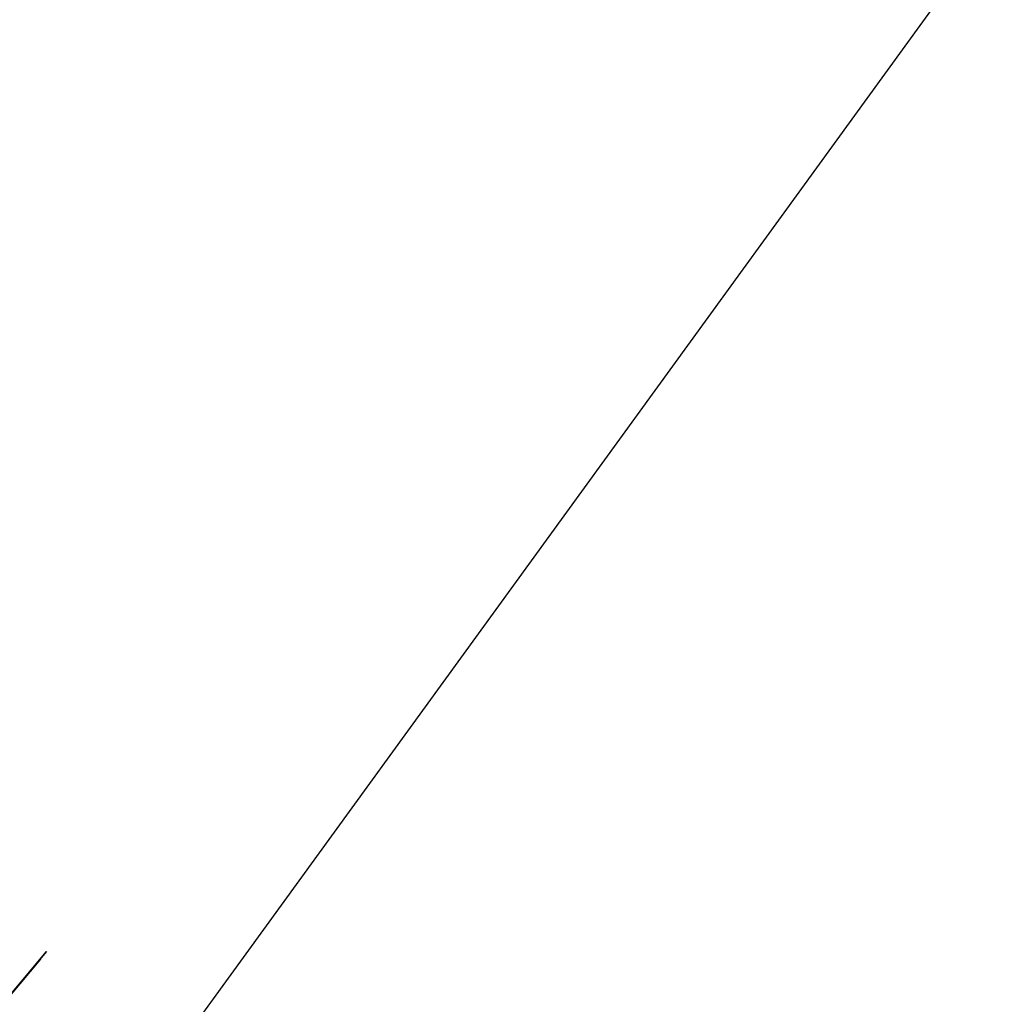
# Model space of a CAD drawing. Header units: metres. Extents: x 93583 to 94019, y 1247145 to 1247423.
# Tile 125 of 256: x 93681.07331 to 93681.08285, y 1247202.58696 to 1247202.59663. Entities that reach past the tile are written whole.
import ezdxf

# ---------------------------------------------------------------- set-up
doc = ezdxf.new("R2010")
doc.units = ezdxf.units.M
doc.layers.add('Eviny_tele_jord', color=40, linetype='Continuous')

msp = doc.modelspace()

# ---------------------------------------------------------------- linework, layer by layer
at = {"layer": 'Eviny_tele_jord'}
msp.add_polyline3d([(93703.719347, 1247224.5659532, 1.1170238), (93701.3070124, 1247222.4753079, 1.0949951), (93698.9066969, 1247220.5354983, 1.0578284), (93696.4423169, 1247218.4821428, 1.0225589), (93693.9023835, 1247216.1544208, 0.9785845), (93691.6145537, 1247214.170517, 0.9497628), (93689.6040983, 1247212.4316411, 0.9317573), (93687.1409511, 1247209.9778243, 0.9159809), (93685.1117585, 1247207.8374268, 0.9374381), (93682.9876588, 1247205.2213719, 0.9478829), (93681.074835, 1247202.5864935, 0.9810996), (93679.0121493, 1247200.1339097, 0.979024), (93676.9673135, 1247197.7223262, 0.9983805), (93674.5556817, 1247195.241205, 0.9983584), (93672.3226341, 1247192.9798409, 1.0179946), (93672.0862601, 1247192.7169633, 1.0199138)], dxfattribs=at)

# ---------------------------------------------------------------- meshes
mesh = msp.add_polyface(dxfattribs=at)
corners = [(93681.0669227, 1247202.5926193, 0.9710996), (93679.0044915, 1247200.1403407, 0.969024), (93679.0045564, 1247200.1402904, 0.9703028), (93681.0669912, 1247202.5925735, 0.9723783), (93679.0047458, 1247200.140135, 0.9715605), (93681.067188, 1247202.5924273, 0.9736361), (93679.0050565, 1247200.139877, 0.9727767), (93681.0675099, 1247202.592183, 0.9748522), (93679.0054833, 1247200.1395207, 0.9739312), (93681.0679516, 1247202.5918446, 0.9760068), (93679.0060193, 1247200.1390719, 0.9750051), (93681.0685058, 1247202.5914178, 0.9770807), (93679.0066556, 1247200.1385381, 0.9759808), (93681.0691634, 1247202.5909095, 0.9780564), (93679.0073819, 1247200.1379278, 0.9768423), (93681.0699137, 1247202.5903281, 0.9789179), (93679.0081862, 1247200.1372513, 0.9775754), (93681.0707443, 1247202.5896831, 0.979651), (93679.0090552, 1247200.1365195, 0.9781681), (93681.0716416, 1247202.5889851, 0.9802437), (93679.0099748, 1247200.1357446, 0.9786107), (93681.0725909, 1247202.5882456, 0.9806863), (93679.0109297, 1247200.1349391, 0.9788958), (93681.0735765, 1247202.5874767, 0.9809714), (93679.0119045, 1247200.1341165, 0.9790189), (93681.0745823, 1247202.586691, 0.9810945), (93679.0128829, 1247200.1332901, 0.9789778), (93681.0755918, 1247202.5859014, 0.9810534), (93679.013849, 1247200.1324735, 0.9787733), (93681.0765883, 1247202.585121, 0.9808489), (93679.0147869, 1247200.1316801, 0.9784087), (93681.0775556, 1247202.5843625, 0.9804843), (93679.0156812, 1247200.1309231, 0.97789), (93681.0784777, 1247202.5836383, 0.9799656), (93679.0165173, 1247200.1302147, 0.9772257), (93681.0793396, 1247202.5829604, 0.9793013), (93679.0172813, 1247200.1295666, 0.9764268), (93681.080127, 1247202.58234, 0.9785024), (93679.0179608, 1247200.1289895, 0.9755063), (93681.080827, 1247202.581787, 0.9775819), (93679.0185445, 1247200.1284929, 0.9744793), (93681.0814281, 1247202.5813108, 0.9765549), (93679.019023, 1247200.1280849, 0.9733628), (93681.0819205, 1247202.580919, 0.9754384), (93679.0193883, 1247200.1277721, 0.9721751), (93681.082296, 1247202.5806182, 0.9742507), (93679.0196344, 1247200.1275598, 0.9709356), (93681.0825486, 1247202.5804132, 0.9730112), (93679.0197573, 1247200.1274514, 0.9696647), (93681.082674, 1247202.5803074, 0.9717403), (93679.0197551, 1247200.1274488, 0.9683833), (93681.0826703, 1247202.5803026, 0.9704589), (93679.0196276, 1247200.1275518, 0.9671124), (93681.0825374, 1247202.5803988, 0.969188), (93679.0193771, 1247200.1277589, 0.9658729), (93681.0822775, 1247202.5805944, 0.9679485), (93679.0190076, 1247200.1280667, 0.9646851), (93681.0818949, 1247202.5808863, 0.9667607), (93679.0185252, 1247200.1284701, 0.9635686), (93681.081396, 1247202.5812697, 0.9656442), (93679.0179379, 1247200.1289624, 0.9625417), (93681.0807888, 1247202.5817382, 0.9646173), (93679.0172551, 1247200.1295357, 0.9616212), (93681.0800834, 1247202.5822842, 0.9636968), (93679.0164883, 1247200.1301804, 0.9608222), (93681.0792913, 1247202.5828987, 0.9628978), (93679.0156499, 1247200.130886, 0.960158), (93681.0784255, 1247202.5835716, 0.9622335), (93679.0147538, 1247200.1316409, 0.9596393), (93681.0775004, 1247202.5842918, 0.9617149), (93679.0138146, 1247200.1324327, 0.9592747), (93681.0765309, 1247202.5850476, 0.9613503), (93679.0128477, 1247200.1332484, 0.9590702), (93681.0755332, 1247202.5858265, 0.9611457), (93679.0118692, 1247200.1340747, 0.9590291), (93681.0745235, 1247202.5866157, 0.9611047), (93679.0108949, 1247200.1348979, 0.9591521), (93681.0735184, 1247202.5874023, 0.9612277), (93679.0099409, 1247200.1357045, 0.9594373), (93681.0725344, 1247202.5881734, 0.9615129), (93679.0090229, 1247200.1364813, 0.9598798), (93681.0715878, 1247202.5889162, 0.9619554), (93679.008156, 1247200.1372155, 0.9604725), (93681.070694, 1247202.5896187, 0.9625481), (93679.0073543, 1247200.1378951, 0.9612056), (93681.0698677, 1247202.5902692, 0.9632812), (93679.0066311, 1247200.138509, 0.9620671), (93681.0691224, 1247202.5908571, 0.9641427), (93679.0059981, 1247200.1390469, 0.9630429), (93681.0684705, 1247202.5913728, 0.9651184), (93679.005466, 1247200.1395002, 0.9641168), (93681.0679227, 1247202.5918077, 0.9661924), (93679.0050432, 1247200.1398613, 0.9652713), (93681.0674878, 1247202.5921547, 0.9673469), (93679.0047369, 1247200.1401244, 0.9664874), (93681.0671731, 1247202.5924082, 0.968563), (93679.0045519, 1247200.1402851, 0.9677452), (93681.0669837, 1247202.5925639, 0.9698208), (93679.0044915, 1247200.1403407, 0.969024)]
mesh.append_faces([[corners[k] for k in face] for face in [(0, 1, 2), (3, 2, 4), (5, 4, 6), (7, 6, 8), (9, 8, 10), (11, 10, 12), (13, 12, 14), (15, 14, 16), (17, 16, 18), (19, 18, 20), (21, 20, 22), (23, 22, 24), (25, 24, 26), (27, 26, 28), (29, 28, 30), (31, 30, 32), (33, 32, 34), (35, 34, 36), (37, 36, 38), (39, 38, 40), (41, 40, 42), (43, 42, 44), (45, 44, 46), (47, 46, 48), (49, 50, 51), (51, 50, 52), (53, 52, 54), (55, 54, 56), (57, 56, 58), (59, 58, 60), (61, 60, 62), (63, 62, 64), (65, 64, 66), (67, 66, 68), (69, 68, 70), (71, 70, 72), (73, 72, 74), (75, 74, 76), (77, 76, 78), (79, 78, 80), (81, 80, 82), (83, 82, 84), (85, 84, 86), (87, 86, 88), (89, 88, 90), (91, 90, 92), (93, 92, 94), (95, 94, 96), (97, 96, 98)]])

doc.saveas('drawing.dxf')
